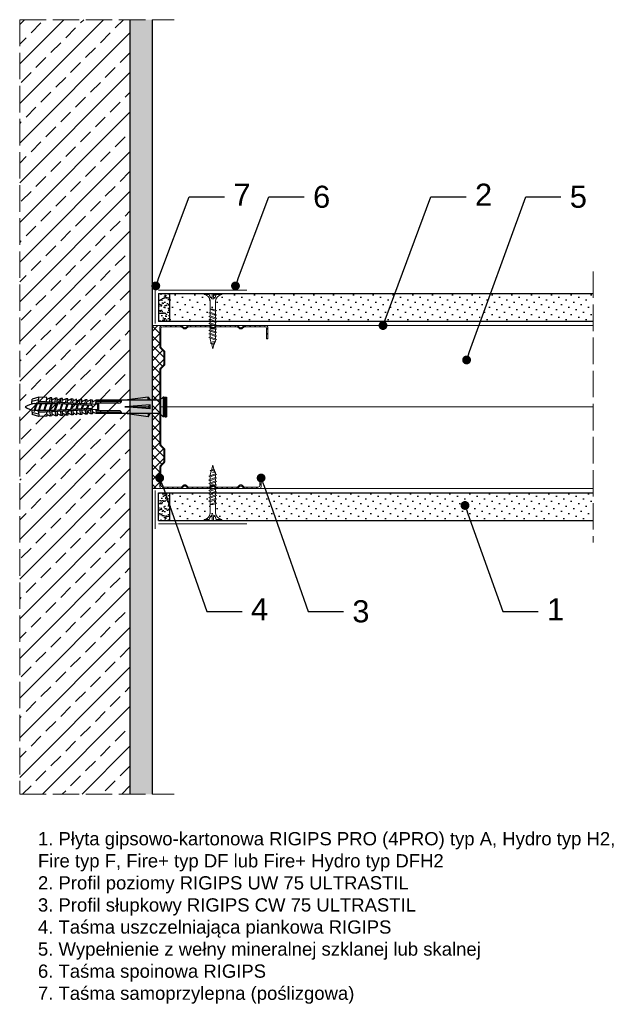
# Model space of a CAD drawing. Header units: millimetres. Extents: x 1535 to 2839, y 580 to 1600.
# Tile 5 of 6: x 2062 to 2333, y 1154 to 1600. Entities that reach past the tile are written whole.
import ezdxf
from ezdxf import colors
from ezdxf.entities.mleader import LeaderData, LeaderLine
from ezdxf.math import Vec2, Vec3

# ---------------------------------------------------------------- set-up
doc = ezdxf.new("R2010")
doc.units = ezdxf.units.MM
doc.linetypes.add('ACAD_ISO02W100', pattern=[15, 12, -3])
for name, color, linetype, lineweight in [('_ISOVER WELNA', 7, 'BATTING', 9), ('_RIGIPS AKCESORIA', 7, 'Continuous', 18), ('_RIGIPS G-K', 7, 'Continuous', 25), ('_RIGIPS PROFIL', 7, 'Continuous', 18), ('KRESKOWANIE', 7, 'Continuous', 9), ('OPISY', 7, 'Continuous', 9), ('PRZERYWANA', 7, 'ACAD_ISO02W100', 9)]:
    doc.layers.add(name, color=color, linetype=linetype, lineweight=lineweight)
doc.styles.get("Standard").update_dxf_attribs({"font": 'arial.ttf'})
doc.linetypes.add('BATTING', pattern='A,0.00254,-2.54,[134,ltypeshp.shx,S=2.54,R=0,X=-2.54,Y=0],-5.08,[134,ltypeshp.shx,S=2.54,R=180,X=2.54,Y=0],-2.54', length=10.16254)

# ---------------------------------------------------------------- blocks, each defined once
blk = doc.blocks.new('TN 25')
at = {"layer": '_RIGIPS AKCESORIA'}
for p, q in [((0, -0.84), (0, 7.16)), ((0, 7.16), (0.46, 7.16)), ((0.46, 4.78), (0, 4.78)), ((0.46, 7.16), (0.46, 4.78)), ((3.02, 4.46), (8.47, 4.46)), ((7.12, 4.46), (7.12, 3.18)), ((8.03, 2.01), (7.12, 4.46)), ((8.47, 4.46), (8.79, 5)), ((9.61, 1.51), (8.47, 4.46)), ((8.79, 5), (9.93, 2.01)), ((9, 4.46), (10.1, 4.46)), ((10.1, 4.46), (10.41, 5)), ((11.23, 1.51), (10.1, 4.46)), ((10.41, 5), (11.56, 2.01)), ((10.62, 4.46), (11.67, 4.46)), ((11.67, 4.46), (11.99, 5)), ((12.81, 1.51), (11.67, 4.46)), ((11.99, 5), (13.14, 2.01)), ((12.2, 4.46), (13.21, 4.46)), ((13.21, 4.46), (13.52, 5)), ((14.34, 1.51), (13.21, 4.46)), ((13.52, 5), (14.67, 2.01)), ((13.73, 4.46), (14.8, 4.46)), ((14.8, 4.46), (15.12, 5)), ((15.94, 1.51), (14.8, 4.46)), ((15.12, 5), (16.26, 2.01)), ((15.33, 4.46), (16.42, 4.46)), ((16.42, 4.46), (16.73, 5)), ((17.55, 1.51), (16.42, 4.46)), ((16.73, 5), (17.88, 2.01)), ((16.94, 4.46), (17.99, 4.46)), ((17.99, 4.46), (18.31, 5)), ((19.13, 1.51), (17.99, 4.46)), ((18.31, 5), (19.45, 2.01)), ((18.52, 4.46), (19.68, 4.46)), ((19.68, 4.46), (20, 5)), ((20.82, 1.51), (19.68, 4.46)), ((20, 5), (21.14, 2.01)), ((20.21, 4.46), (20.7, 4.46)), ((20.7, 4.46), (22.28, 3.98)), ((0, 3.5), (1.77, 3.5)), ((0, 2.83), (1.77, 2.83)), ((0.46, 1.64), (0, 1.64)), ((0.46, -0.84), (0.46, 1.64)), ((1.77, 3.5), (1.77, 4.2)), ((1.77, 2.83), (1.77, 2.18)), ((7.49, 2.01), (3.55, 2.01)), ((7.12, 3.18), (7.65, 1.53)), ((7.65, 1.53), (8.03, 2.01)), ((9.41, 2.01), (8.03, 2.01)), ((9.93, 2.01), (9.61, 1.51)), ((11.04, 2.01), (9.93, 2.01)), ((11.56, 2.01), (11.23, 1.51)), ((12.61, 2.01), (11.56, 2.01)), ((13.14, 2.01), (12.81, 1.51)), ((14.15, 2.01), (13.14, 2.01)), ((14.67, 2.01), (14.34, 1.51)), ((15.74, 2.01), (14.67, 2.01)), ((16.26, 2.01), (15.94, 1.51)), ((17.36, 2.01), (16.26, 2.01)), ((17.88, 2.01), (17.55, 1.51)), ((18.93, 2.01), (17.88, 2.01)), ((19.45, 2.01), (19.13, 1.51)), ((19.45, 2.01), (20.62, 2.01)), ((21.14, 2.01), (20.82, 1.51)), ((21.14, 2.01), (21.81, 2.12)), ((21.85, 1.83), (21.67, 3.28)), ((21.67, 3.28), (22.14, 2.4)), ((22.14, 2.4), (21.85, 1.83)), ((22.7, 2.36), (22.14, 2.4)), ((22.28, 3.98), (22.56, 4.37)), ((22.7, 2.36), (22.28, 3.98)), ((22.56, 4.37), (23.03, 2.71)), ((23.03, 2.71), (22.7, 2.36)), ((22.71, 3.85), (25, 3.24)), ((25, 3.24), (23.03, 2.71)), ((0, -0.84), (0.46, -0.84))]:
    blk.add_line(p, q, dxfattribs=at)
for centre, major_axis, ratio, start_param, end_param in [((3.09, 7.67), (0.17, 3.2), 0.826134, 1.773653, 3.180586), ((-0.04, 0.9), (0, 3.93), 0.848176, -0.720942, -0.151112), ((3.37, -1.57), (0.28, 3.57), 0.832181, 0.035984, 1.430787), ((-2.73, 15.91), (0, 14.76), 0.848176, 3.399396, 3.475072), ((0.59, 4.62), (0, 2.81), 0.848176, 3.475072, 3.862535), ((1.66, 3.18), (0, 0.895), 0.848176, -1.552777, -0.720942), ((1.66, 3.18), (0, 0.895), 0.848176, 3.862535, 4.730408)]:
    blk.add_ellipse(centre, major_axis=major_axis, ratio=ratio, start_param=start_param, end_param=end_param, dxfattribs=at)
blk = doc.blocks.new('CW 75 ULTRASTIL')
h = blk.add_hatch()
h.set_pattern_fill('ANSI31', color=256, scale=0.5, style=0)
h.paths.add_polyline_path([(106.07, 103.31, -0.414214), (106.87, 104.11), (115.19, 104.11, -0.198912), (115.55, 103.96), (116.25, 103.25, 0.198912), (116.61, 103.11), (117.19, 103.11, 0.198912), (117.55, 103.25), (118.25, 103.96, -0.198912), (118.61, 104.11), (127.89, 104.11, -0.198912), (128.25, 103.96), (128.95, 103.25, 0.198912), (129.31, 103.11), (129.89, 103.11, 0.198912), (130.25, 103.25), (130.95, 103.96, -0.198912), (131.31, 104.11), (140.59, 104.11, -0.198912), (140.95, 103.96), (141.65, 103.25, 0.198912), (142.01, 103.11), (142.59, 103.11, 0.198912), (142.95, 103.25), (143.65, 103.96, -0.198912), (144.01, 104.11), (153.17, 104.11, -0.414214), (153.97, 103.31), (153.97, 98.66), (154.52, 98.66), (154.52, 103.86, 0.414214), (153.72, 104.66), (144.01, 104.66, 0.198912), (143.65, 104.51), (142.95, 103.8, -0.198912), (142.59, 103.66), (142.01, 103.66, -0.198912), (141.65, 103.8), (140.95, 104.51, 0.198912), (140.59, 104.66), (131.31, 104.66, 0.198912), (130.95, 104.51), (130.25, 103.8, -0.198912), (129.89, 103.66), (129.31, 103.66, -0.198912), (128.95, 103.8), (128.25, 104.51, 0.198912), (127.89, 104.66), (118.61, 104.66, 0.198912), (118.25, 104.51), (117.55, 103.8, -0.198912), (117.19, 103.66), (116.61, 103.66, -0.198912), (116.25, 103.8), (115.55, 104.51, 0.198912), (115.19, 104.66), (106.32, 104.66, 0.414214), (105.52, 103.86), (105.52, 94.86, 0.198912), (105.67, 94.51), (107.17, 93, -0.198912), (107.32, 92.65), (107.32, 87.06, -0.198912), (107.17, 86.71), (105.67, 85.2, 0.198912), (105.52, 84.85), (105.52, 50.66, 0.198912), (105.67, 50.31), (107.17, 48.8, -0.198912), (107.32, 48.45), (107.32, 42.86, -0.198912), (107.17, 42.51), (105.67, 41, 0.198912), (105.52, 40.65), (105.52, 31.66, 0.414214), (106.32, 30.86), (115.19, 30.86, 0.198912), (115.55, 31), (116.25, 31.71, -0.198912), (116.61, 31.86), (117.19, 31.86, -0.198912), (117.55, 31.71), (118.25, 31, 0.198912), (118.61, 30.86), (127.89, 30.86, 0.198912), (128.25, 31), (128.95, 31.71, -0.198912), (129.31, 31.86), (129.89, 31.86, -0.198912), (130.25, 31.71), (130.95, 31, 0.198912), (131.31, 30.86), (140.59, 30.86, 0.198912), (140.95, 31), (141.65, 31.71, -0.198912), (142.01, 31.86), (142.59, 31.86, -0.198912), (142.95, 31.71), (143.65, 31, 0.198912), (144.01, 30.86), (150.72, 30.86, 0.414214), (151.52, 31.66), (151.52, 36.86), (150.97, 36.86), (150.97, 32.21, -0.414214), (150.17, 31.41), (144.01, 31.41, -0.198912), (143.65, 31.55), (142.95, 32.26, 0.198912), (142.59, 32.41), (142.01, 32.41, 0.198912), (141.65, 32.26), (140.95, 31.55, -0.198912), (140.59, 31.41), (131.31, 31.41, -0.198912), (130.95, 31.55), (130.25, 32.26, 0.198912), (129.89, 32.41), (129.31, 32.41, 0.198912), (128.95, 32.26), (128.25, 31.55, -0.198912), (127.89, 31.41), (118.61, 31.41, -0.198912), (118.25, 31.55), (117.55, 32.26, 0.198912), (117.19, 32.41), (116.61, 32.41, 0.198912), (116.25, 32.26), (115.55, 31.55, -0.198912), (115.19, 31.41), (106.87, 31.41, -0.414214), (106.07, 32.21), (106.07, 40.65, -0.198912), (106.22, 41), (107.72, 42.51, 0.198912), (107.87, 42.86), (107.87, 48.45, 0.198912), (107.72, 48.8), (106.22, 50.31, -0.198912), (106.07, 50.66), (106.07, 84.85, -0.198912), (106.22, 85.2), (107.72, 86.71, 0.198912), (107.87, 87.06), (107.87, 92.65, 0.198912), (107.72, 93), (106.22, 94.51, -0.198912), (106.07, 94.86)])
at = {"layer": '_RIGIPS PROFIL'}
for p, q in [((105.52, 103.86), (105.52, 94.86)), ((106.07, 103.31), (106.07, 94.86)), ((115.19, 104.66), (106.32, 104.66)), ((115.19, 104.11), (106.87, 104.11)), ((115.55, 104.51), (116.25, 103.8)), ((115.55, 103.96), (116.25, 103.25)), ((117.19, 103.66), (116.61, 103.66)), ((117.19, 103.11), (116.61, 103.11)), ((118.25, 104.51), (117.55, 103.8)), ((118.25, 103.96), (117.55, 103.25)), ((127.89, 104.66), (118.61, 104.66)), ((127.89, 104.11), (118.61, 104.11)), ((128.25, 104.51), (128.95, 103.8)), ((128.25, 103.96), (128.95, 103.25)), ((129.89, 103.66), (129.31, 103.66)), ((129.89, 103.11), (129.31, 103.11)), ((130.95, 104.51), (130.25, 103.8)), ((130.95, 103.96), (130.25, 103.25)), ((131.31, 104.66), (140.59, 104.66)), ((131.31, 104.11), (140.59, 104.11)), ((140.95, 104.51), (141.65, 103.8)), ((140.95, 103.96), (141.65, 103.25)), ((142.59, 103.66), (142.01, 103.66)), ((142.59, 103.11), (142.01, 103.11)), ((143.65, 104.51), (142.95, 103.8)), ((143.65, 103.96), (142.95, 103.25)), ((153.72, 104.66), (144.01, 104.66)), ((153.17, 104.11), (144.01, 104.11)), ((153.97, 98.66), (153.97, 103.31)), ((154.52, 98.66), (154.52, 103.86)), ((153.97, 98.66), (154.52, 98.66)), ((107.17, 93), (105.67, 94.51)), ((107.72, 93), (106.22, 94.51)), ((107.32, 92.65), (107.32, 87.06)), ((107.87, 92.65), (107.87, 87.06)), ((105.52, 84.85), (105.52, 50.66)), ((107.17, 86.71), (105.67, 85.2)), ((106.07, 84.85), (106.07, 50.66)), ((107.72, 86.71), (106.22, 85.2)), ((107.17, 48.8), (105.67, 50.31)), ((107.72, 48.8), (106.22, 50.31)), ((107.32, 42.86), (107.32, 48.45)), ((107.87, 42.86), (107.87, 48.45)), ((105.52, 31.66), (105.52, 40.65)), ((107.17, 42.51), (105.67, 41)), ((106.07, 32.21), (106.07, 40.65)), ((107.72, 42.51), (106.22, 41)), ((150.97, 36.86), (150.97, 32.21)), ((150.97, 36.86), (151.52, 36.86)), ((151.52, 36.86), (151.52, 31.66)), ((115.19, 31.41), (106.87, 31.41)), ((115.55, 31.55), (116.25, 32.26)), ((115.55, 31), (116.25, 31.71)), ((117.19, 32.41), (116.61, 32.41)), ((117.19, 31.86), (116.61, 31.86)), ((118.25, 31.55), (117.55, 32.26)), ((118.25, 31), (117.55, 31.71)), ((127.89, 31.41), (118.61, 31.41)), ((128.25, 31.55), (128.95, 32.26)), ((128.25, 31), (128.95, 31.71)), ((129.89, 32.41), (129.31, 32.41)), ((129.89, 31.86), (129.31, 31.86)), ((130.95, 31.55), (130.25, 32.26)), ((130.95, 31), (130.25, 31.71)), ((131.31, 31.41), (140.59, 31.41)), ((140.95, 31.55), (141.65, 32.26)), ((140.95, 31), (141.65, 31.71)), ((142.59, 32.41), (142.01, 32.41)), ((142.59, 31.86), (142.01, 31.86)), ((143.65, 31.55), (142.95, 32.26)), ((143.65, 31), (142.95, 31.71)), ((150.17, 31.41), (144.01, 31.41)), ((115.19, 30.86), (106.32, 30.86)), ((127.89, 30.86), (118.61, 30.86)), ((131.31, 30.86), (140.59, 30.86)), ((150.72, 30.86), (144.01, 30.86))]:
    blk.add_line(p, q, dxfattribs=at)
for centre, radius, start, end in [((106.32, 103.86), 0.8, 90, 180), ((106.87, 103.31), 0.8, 90, 180), ((115.19, 104.16), 0.5, 45, 90), ((115.19, 103.61), 0.5, 45, 90), ((116.61, 104.16), 0.5, 225, 270), ((116.61, 103.61), 0.5, 225, 270), ((117.19, 104.16), 0.5, 270, 315), ((117.19, 103.61), 0.5, 270, 315), ((118.61, 104.16), 0.5, 90, 135), ((118.61, 103.61), 0.5, 90, 135), ((127.89, 104.16), 0.5, 45, 90), ((127.89, 103.61), 0.5, 45, 90), ((129.31, 104.16), 0.5, 225, 270), ((129.31, 103.61), 0.5, 225, 270), ((129.89, 104.16), 0.5, 270, 315), ((129.89, 103.61), 0.5, 270, 315), ((131.31, 104.16), 0.5, 90, 135), ((131.31, 103.61), 0.5, 90, 135), ((140.59, 104.16), 0.5, 45, 90), ((140.59, 103.61), 0.5, 45, 90), ((142.01, 104.16), 0.5, 225, 270), ((142.01, 103.61), 0.5, 225, 270), ((142.59, 104.16), 0.5, 270, 315), ((142.59, 103.61), 0.5, 270, 315), ((144.01, 104.16), 0.5, 90, 135), ((144.01, 103.61), 0.5, 90, 135), ((153.17, 103.31), 0.8, 0, 90), ((153.72, 103.86), 0.8, 0, 90), ((106.02, 94.86), 0.5, 180, 225), ((106.57, 94.86), 0.5, 180, 225), ((106.82, 92.65), 0.5, 0, 45), ((107.37, 92.65), 0.5, 0, 45), ((106.02, 84.85), 0.5, 135, 180), ((106.57, 84.85), 0.5, 135, 180), ((106.82, 87.06), 0.5, 315, 0), ((107.37, 87.06), 0.5, 315, 0), ((106.02, 50.66), 0.5, 180, 225), ((106.57, 50.66), 0.5, 180, 225), ((106.82, 48.45), 0.5, 0, 45), ((107.37, 48.45), 0.5, 0, 45), ((106.02, 40.65), 0.5, 135, 180), ((106.57, 40.65), 0.5, 135, 180), ((106.82, 42.86), 0.5, 315, 0), ((107.37, 42.86), 0.5, 315, 0), ((106.32, 31.66), 0.8, 180, 270), ((106.87, 32.21), 0.8, 180, 270), ((115.19, 31.91), 0.5, 270, 315), ((116.61, 31.91), 0.5, 90, 135), ((116.61, 31.36), 0.5, 90, 135), ((117.19, 31.91), 0.5, 45, 90), ((117.19, 31.36), 0.5, 45, 90), ((118.61, 31.91), 0.5, 225, 270), ((127.89, 31.91), 0.5, 270, 315), ((129.31, 31.91), 0.5, 90, 135), ((129.31, 31.36), 0.5, 90, 135), ((129.89, 31.91), 0.5, 45, 90), ((129.89, 31.36), 0.5, 45, 90), ((131.31, 31.91), 0.5, 225, 270), ((140.59, 31.91), 0.5, 270, 315), ((142.01, 31.91), 0.5, 90, 135), ((142.01, 31.36), 0.5, 90, 135), ((142.59, 31.91), 0.5, 45, 90), ((142.59, 31.36), 0.5, 45, 90), ((144.01, 31.91), 0.5, 225, 270), ((150.17, 32.21), 0.8, 270, 0), ((150.72, 31.66), 0.8, 270, 0), ((115.19, 31.36), 0.5, 270, 315), ((118.61, 31.36), 0.5, 225, 270), ((127.89, 31.36), 0.5, 270, 315), ((131.31, 31.36), 0.5, 225, 270), ((140.59, 31.36), 0.5, 270, 315), ((144.01, 31.36), 0.5, 225, 270)]:
    blk.add_arc(centre, radius, start, end, dxfattribs=at)
blk = doc.blocks.new('kolek rozprezny komplet 60')
for p, q in [((390.66, 217.01), (390.76, 218.91)), ((393.75, 218.75), (390.71, 217.96)), ((393.81, 219.85), (390.76, 218.91)), ((393.68, 217.35), (393.81, 219.85)), ((397.41, 219.66), (393.81, 219.85)), ((397.31, 217.76), (397.41, 219.66)), ((399, 219.58), (397.82, 218.98)), ((398.9, 217.68), (399, 219.58)), ((399.8, 219.54), (399, 219.58)), ((399.7, 217.64), (399.8, 219.54)), ((401.4, 219.45), (400.22, 218.85)), ((401.3, 217.56), (401.4, 219.45)), ((402.2, 219.41), (401.4, 219.45)), ((402.1, 217.51), (402.2, 219.41)), ((403.8, 219.33), (402.61, 218.72)), ((403.7, 217.43), (403.8, 219.33)), ((404.6, 219.29), (403.8, 219.33)), ((404.5, 217.39), (404.6, 219.29)), ((406.19, 219.2), (405.01, 218.6)), ((406.09, 217.3), (406.19, 219.2)), ((406.99, 219.16), (406.19, 219.2)), ((406.89, 217.26), (406.99, 219.16)), ((408.59, 219.08), (407.41, 218.47)), ((408.49, 217.18), (408.59, 219.08)), ((409.39, 219.03), (408.59, 219.08)), ((409.29, 217.14), (409.39, 219.03)), ((410.99, 218.95), (409.8, 218.35)), ((410.89, 217.05), (410.99, 218.95)), ((412.59, 218.87), (411.4, 218.26)), ((412.49, 216.97), (412.59, 218.87)), ((413.38, 218.82), (412.59, 218.87)), ((413.28, 216.93), (413.38, 218.82)), ((414.98, 218.74), (413.8, 218.14)), ((414.88, 216.84), (414.98, 218.74)), ((415.78, 218.7), (414.98, 218.74)), ((415.68, 216.8), (415.78, 218.7)), ((443.47, 219.95), (432.8, 218.45)), ((443.47, 218.45), (443.47, 219.95)), ((443.47, 219.95), (444.34, 218.45)), ((450.17, 219.95), (448.67, 218.45)), ((450.17, 219.95), (450.17, 210.95)), ((450.67, 219.95), (450.17, 219.95)), ((450.67, 219.95), (450.67, 210.95)), ((450.67, 219.35), (451.17, 219.95)), ((451.17, 219.95), (451.67, 219.95)), ((451.17, 219.95), (451.17, 210.95)), ((451.67, 219.95), (451.67, 210.95)), ((393.15, 216.88), (390.66, 217.01)), ((391.67, 216.95), (392.67, 216.95)), ((392.67, 216.95), (391.67, 213.95)), ((392.67, 216.95), (392.07, 213.95)), ((393.07, 216.95), (392.07, 213.95)), ((392.67, 216.95), (393.04, 217.45)), ((393.07, 216.95), (393.04, 217.45)), ((393.07, 216.95), (394.67, 216.95)), ((394.67, 216.95), (393.67, 213.95)), ((417.38, 216.11), (393.68, 217.35)), ((417.38, 214.79), (393.68, 213.55)), ((420.47, 216.55), (393.71, 217.95)), ((420.47, 214.35), (393.71, 212.95)), ((394.67, 216.95), (394.07, 213.95)), ((395.07, 216.95), (394.07, 213.95)), ((394.67, 216.95), (394.92, 217.29)), ((395.07, 216.95), (395.05, 217.28)), ((395.07, 216.95), (397.07, 216.95)), ((397.07, 216.95), (396.07, 213.95)), ((397.07, 216.95), (396.47, 213.95)), ((397.47, 216.95), (396.47, 213.95)), ((397.07, 216.95), (397.23, 217.17)), ((397.47, 216.95), (397.46, 217.16)), ((397.47, 216.95), (399.47, 216.95)), ((397.67, 217.14), (397.71, 217.74)), ((398.47, 217.1), (398.5, 217.7)), ((399.47, 216.95), (398.47, 213.95)), ((399.47, 216.95), (398.87, 213.95)), ((399.87, 216.95), (398.87, 213.95)), ((399.47, 216.95), (399.55, 217.05)), ((399.87, 216.95), (399.87, 217.03)), ((399.87, 216.95), (401.38, 216.95)), ((400.07, 217.02), (400.1, 217.62)), ((400.87, 216.98), (400.9, 217.58)), ((401.87, 216.92), (400.87, 213.95)), ((401.87, 216.92), (401.27, 213.95)), ((402.26, 216.9), (401.27, 213.95)), ((402.47, 216.89), (402.5, 217.49)), ((403.27, 216.85), (403.3, 217.45)), ((404.22, 216.8), (403.31, 214.05)), ((404.24, 216.8), (403.7, 214.07)), ((404.62, 216.78), (403.72, 214.07)), ((404.86, 216.77), (404.9, 217.37)), ((405.66, 216.73), (405.69, 217.32)), ((406.58, 216.68), (405.75, 214.18)), ((406.62, 216.68), (406.12, 214.2)), ((406.98, 216.66), (406.16, 214.2)), ((407.26, 216.64), (407.29, 217.24)), ((407.26, 214.26), (407.29, 213.66)), ((408.06, 216.6), (408.09, 217.2)), ((408.06, 214.3), (408.09, 213.7)), ((408.94, 216.55), (408.19, 214.31)), ((408.99, 216.55), (408.55, 214.33)), ((409.34, 216.53), (408.6, 214.33)), ((409.66, 216.52), (409.69, 217.12)), ((409.66, 214.38), (409.69, 213.79)), ((410.46, 216.47), (410.49, 217.07)), ((410.46, 214.43), (410.49, 213.83)), ((411.3, 216.43), (410.64, 214.44)), ((411.37, 216.43), (410.98, 214.45)), ((411.69, 216.41), (411.04, 214.46)), ((412.05, 216.39), (412.09, 216.99)), ((412.05, 214.51), (412.09, 213.91)), ((412.85, 216.35), (412.89, 216.95)), ((412.85, 214.55), (412.89, 213.95)), ((413.66, 216.31), (413.08, 214.56)), ((413.75, 216.3), (413.4, 214.58)), ((414.05, 216.29), (413.49, 214.58)), ((414.45, 216.27), (414.48, 216.86)), ((414.45, 214.64), (414.48, 214.04)), ((415.25, 216.22), (415.28, 216.82)), ((415.25, 214.68), (415.28, 214.08)), ((416.02, 216.18), (415.52, 214.69)), ((416.12, 216.18), (415.83, 214.71)), ((416.41, 216.16), (415.93, 214.71)), ((417.38, 218.62), (416.2, 218.01)), ((417.28, 216.72), (417.38, 218.62)), ((418.18, 218.57), (417.38, 218.62)), ((418.22, 215.58), (418.01, 214.95)), ((418.08, 216.68), (418.18, 218.57)), ((418.08, 214.22), (418.18, 212.33)), ((419.78, 218.49), (418.59, 217.89)), ((419.68, 216.59), (419.78, 218.49)), ((419.68, 214.31), (419.78, 212.41)), ((430.17, 217.15), (419.71, 217.15)), ((431.37, 217.95), (419.75, 217.95)), ((448.67, 218.45), (419.77, 218.45)), ((420.47, 217.15), (420.47, 213.75)), ((420.67, 217.15), (420.67, 213.75)), ((420.87, 217.15), (420.87, 213.75)), ((444.34, 216.37), (432.8, 215.45)), ((432.8, 215.45), (443.47, 215.45)), ((444.34, 214.53), (432.8, 215.45)), ((444.34, 216.37), (443.47, 215.45)), ((444.34, 214.53), (443.47, 215.45)), ((444.34, 214.53), (444.34, 216.37)), ((448.67, 218.45), (448.67, 212.45)), ((448.67, 216.95), (448.67, 213.95)), ((393.15, 214.02), (390.66, 213.89)), ((390.66, 213.89), (390.76, 211.99)), ((393.75, 212.15), (390.71, 212.94)), ((393.81, 211.05), (390.76, 211.99)), ((391.67, 213.95), (391.71, 213.45)), ((391.71, 213.45), (392.07, 213.95)), ((392.07, 213.95), (393.67, 213.95)), ((393.67, 213.95), (393.7, 213.55)), ((393.68, 213.55), (393.81, 211.05)), ((393.78, 213.55), (394.07, 213.95)), ((397.41, 211.24), (393.81, 211.05)), ((394.07, 213.95), (396.07, 213.95)), ((396.07, 213.95), (396.09, 213.67)), ((396.28, 213.68), (396.47, 213.95)), ((396.47, 213.95), (398.47, 213.95)), ((397.31, 213.14), (397.41, 211.24)), ((397.67, 213.76), (397.71, 213.16)), ((399, 211.32), (397.82, 211.93)), ((398.47, 213.95), (398.48, 213.8)), ((398.47, 213.8), (398.5, 213.2)), ((398.77, 213.81), (398.87, 213.95)), ((398.87, 213.95), (400.87, 213.95)), ((398.9, 213.22), (399, 211.32)), ((399.8, 211.36), (399, 211.32)), ((399.7, 213.26), (399.8, 211.36)), ((400.07, 213.88), (400.1, 213.28)), ((401.4, 211.45), (400.22, 212.05)), ((400.87, 213.95), (400.88, 213.92)), ((400.87, 213.92), (400.9, 213.32)), ((401.27, 213.95), (401.38, 213.95)), ((401.27, 213.94), (401.27, 213.95)), ((401.3, 213.35), (401.4, 211.45)), ((402.2, 211.49), (401.4, 211.45)), ((402.1, 213.39), (402.2, 211.49)), ((402.47, 214.01), (402.5, 213.41)), ((403.8, 211.57), (402.61, 212.18)), ((403.27, 214.05), (403.3, 213.45)), ((403.7, 213.47), (403.8, 211.57)), ((404.6, 211.62), (403.8, 211.57)), ((404.5, 213.51), (404.6, 211.62)), ((404.86, 214.13), (404.9, 213.53)), ((406.19, 211.7), (405.01, 212.3)), ((405.66, 214.17), (405.69, 213.58)), ((406.09, 213.6), (406.19, 211.7)), ((406.99, 211.74), (406.19, 211.7)), ((406.89, 213.64), (406.99, 211.74)), ((408.59, 211.82), (407.41, 212.43)), ((408.49, 213.72), (408.59, 211.82)), ((409.39, 211.87), (408.59, 211.82)), ((409.29, 213.76), (409.39, 211.87)), ((410.99, 211.95), (409.8, 212.55)), ((410.89, 213.85), (410.99, 211.95)), ((412.59, 212.03), (411.4, 212.64)), ((412.49, 213.93), (412.59, 212.03)), ((413.38, 212.08), (412.59, 212.03)), ((413.28, 213.97), (413.38, 212.08)), ((414.98, 212.16), (413.8, 212.76)), ((414.88, 214.06), (414.98, 212.16)), ((415.78, 212.2), (414.98, 212.16)), ((415.68, 214.1), (415.78, 212.2)), ((417.38, 212.29), (416.2, 212.89)), ((417.28, 214.18), (417.38, 212.29)), ((418.18, 212.33), (417.38, 212.29)), ((419.78, 212.41), (418.59, 213.01)), ((430.17, 213.75), (419.71, 213.75)), ((431.37, 212.95), (419.75, 212.95)), ((448.67, 212.45), (419.77, 212.45)), ((443.47, 210.95), (432.8, 212.45)), ((443.47, 212.45), (443.47, 210.95)), ((443.47, 210.95), (444.34, 212.45)), ((450.17, 210.95), (448.67, 212.45)), ((450.67, 210.95), (450.17, 210.95)), ((450.67, 211.55), (451.17, 210.95)), ((451.17, 210.95), (451.67, 210.95))]:
    blk.add_line(p, q)
for centre, radius, start, end in [((397.68, 219.24), 0.3, 177, 297), ((400.08, 219.12), 0.3, 177, 297), ((402.48, 218.99), 0.3, 177, 297), ((404.87, 218.87), 0.3, 177, 297), ((407.27, 218.74), 0.3, 177, 297), ((393.41, 206.24), 10.85, 99.2038, 121.9083), ((393.41, 224.66), 10.85, 238.0917, 260.7962), ((393.65, 216.85), 0.5, 87, 177), ((409.67, 218.61), 0.3, 177, 297), ((411.27, 218.53), 0.3, 177, 297), ((413.66, 218.41), 0.3, 177, 297), ((416.06, 218.28), 0.3, 177, 297), ((417.55, 215.45), 0.682, 255.8604, 104.1386), ((418.46, 218.15), 0.3, 177, 297), ((422.67, 216.95), 1, 90, 168.463), ((430.17, 218.45), 1.3, 270, 0), ((393.65, 214.05), 0.5, 183, 273), ((397.68, 211.66), 0.3, 63, 183), ((400.08, 211.78), 0.3, 63, 183), ((402.48, 211.91), 0.3, 63, 183), ((404.87, 212.03), 0.3, 63, 183), ((407.27, 212.16), 0.3, 63, 183), ((409.67, 212.29), 0.3, 63, 183), ((411.27, 212.37), 0.3, 63, 183), ((413.66, 212.5), 0.3, 63, 183), ((416.06, 212.62), 0.3, 63, 183), ((418.46, 212.75), 0.3, 63, 183), ((422.67, 213.95), 1, 191.537, 270), ((430.17, 212.45), 1.3, 0, 90)]:
    blk.add_arc(centre, radius, start, end)
blk = doc.blocks.new('_Dot')
at = {"color": 0, "linetype": 'ByBlock', "lineweight": -2}
blk.add_line((-0.5, 0), (-1, 0), dxfattribs=at)
at = {"color": 0, "linetype": 'ByBlock', "const_width": 0.5}
blk.add_lwpolyline([(-0.25, 0, 1), (0.25, 0, 1)], format="xyb", close=True, dxfattribs=at)

msp = doc.modelspace()

# ---------------------------------------------------------------- hatches: boundary and pattern name
at = {"layer": '_RIGIPS AKCESORIA'}
h = msp.add_hatch(dxfattribs=at)
h.set_pattern_fill('ANSI37', color=256, style=0)
h.set_pattern_definition([(45, (176.337, 384.5676), (-2.245064, 2.245064), []), (135, (176.337, 384.5676), (-2.245064, -2.245064), [])])
h.paths.add_polyline_path([(2125.04, 1441.54, -0.198912), (2125.19, 1441.9), (2126.69, 1443.4, 0.198912), (2126.84, 1443.76), (2126.84, 1449.34, 0.198912), (2126.69, 1449.7), (2125.19, 1451.2, -0.198912), (2125.04, 1451.56), (2125.04, 1460.55, -0.414214), (2125.84, 1461.35), (2121.54, 1461.35), (2121.54, 1387.55), (2125.84, 1387.55, -0.414214), (2125.04, 1388.35), (2125.04, 1397.34, -0.198912), (2125.19, 1397.7), (2126.69, 1399.2, 0.198912), (2126.84, 1399.56), (2126.84, 1405.14, 0.198912), (2126.69, 1405.5), (2125.19, 1407, -0.198912), (2125.04, 1407.36)])
at = {"layer": '_RIGIPS G-K'}
h = msp.add_hatch(dxfattribs=at)
h.set_pattern_fill('AR-SAND', color=256, scale=0.05, style=0)
h.set_pattern_definition([(37.5, (110.0036, 372.9676), (-0.0800016, 2.4470662), [0, -1.9304, 0, -2.159, 0, -2.06375]), (7.5, (110.0036, 372.9676), (2.2476164, 3.5841255), [0, -1.0414, 0, -1.7399, 0, -0.66675]), (327.5, (108.4415, 372.9676), (3.9549619, 0.007186), [0, -0.635, 0, -2.286, 0, -2.9845]), (317.5, (108.4415, 372.9676), (3.8177823, 1.1146466), [0, -0.3175, 0, -1.4986, 0, -1.7145])])
h.paths.add_polyline_path([(2129.54, 1475.85), (2124.54, 1475.85), (2124.54, 1463.35), (2129.54, 1463.35)])
h = msp.add_hatch(dxfattribs=at)
h.set_pattern_fill('DOTS', color=256, scale=2, angle=225, style=0)
h.set_pattern_definition([(225, (-173.663, 372.9676), (1.122532, -3.367596), [0, -3.175])])
h.paths.add_polyline_path([(2321.54, 1475.85), (2129.54, 1475.85), (2129.54, 1463.35), (2321.54, 1463.35)])
h = msp.add_hatch(dxfattribs=at)
h.set_pattern_fill('AR-SAND', color=256, scale=0.05, style=0)
h.set_pattern_definition([(322.5, (110.0036, 2475.9351), (-0.0800016, -2.4470662), [0, -1.9304, 0, -2.159, 0, -2.06375]), (352.5, (110.0036, 2475.935), (2.2476164, -3.5841255), [0, -1.0414, 0, -1.7399, 0, -0.66675]), (32.5, (108.4415, 2475.9351), (3.9549619, -0.007186), [0, -0.635, 0, -2.286, 0, -2.9845]), (42.5, (108.4415, 2475.935), (3.8177823, -1.1146466), [0, -0.3175, 0, -1.4986, 0, -1.7145])])
h.paths.add_polyline_path([(2124.54, 1373.05), (2129.54, 1373.05), (2129.54, 1385.55), (2124.54, 1385.55)])
h = msp.add_hatch(dxfattribs=at)
h.set_pattern_fill('DOTS', color=256, scale=2, angle=225, style=0)
h.set_pattern_definition([(225, (-173.663, 396.1676), (1.122532, -3.367596), [0, -3.175])])
h.paths.add_polyline_path([(2321.54, 1385.55), (2129.54, 1385.55), (2129.54, 1373.05), (2321.54, 1373.05)])
at = {"layer": 'KRESKOWANIE'}
h = msp.add_hatch(dxfattribs=at)
h.set_pattern_fill('ANSI33', color=256, scale=2, angle=180, style=0)
h.set_pattern_definition([(225, (176.337, 0), (8.980256, -8.980256), []), (225, (167.357, 1e-15), (8.980256, -8.980256), [6.35, -3.175])])
h.paths.add_polyline_path([(2111.54, 1599.95), (2061.54, 1599.95), (2061.54, 1248.95), (2111.54, 1248.95)])
h = msp.add_hatch(dxfattribs=at)
h.set_pattern_fill('AR-SAND', color=256, scale=0.1, style=0)
h.set_pattern_definition([(37.5, (-173.663, 384.5676), (-0.160003, 4.8941324), [0, -3.8608, 0, -4.318, 0, -4.1275]), (7.5, (-173.663, 384.5676), (4.495233, 7.168251), [0, -2.0828, 0, -3.4798, 0, -1.3335]), (327.5, (-176.787, 384.5676), (7.909924, 0.014372), [0, -1.27, 0, -4.572, 0, -5.969]), (317.5, (-176.787, 384.5676), (7.635565, 2.229293), [0, -0.635, 0, -2.9972, 0, -3.429])])
h.paths.add_polyline_path([(2121.54, 1599.95), (2111.54, 1599.95), (2111.54, 1248.95), (2121.54, 1248.95)])

# ---------------------------------------------------------------- linework, layer by layer
for p, q in [((2111.54, 1599.95), (2111.54, 1248.95)), ((2121.54, 1599.95), (2121.54, 1248.95))]:
    msp.add_line(p, q)
at = {"layer": '_ISOVER WELNA', "ltscale": 3.6}
msp.add_line((2321.54, 1424.45), (2125.59, 1424.45), dxfattribs=at)
at = {"layer": '_RIGIPS AKCESORIA'}
for p, q in [((2123.04, 1462.25), (2123.04, 1479.75)), ((2124.54, 1477.35), (2164.54, 1477.35)), ((2123.04, 1386.65), (2123.04, 1369.15)), ((2124.54, 1371.55), (2164.54, 1371.55))]:
    msp.add_line(p, q, dxfattribs=at)
at = {"layer": '_RIGIPS G-K'}
for p, q in [((2124.54, 1475.85), (2321.54, 1475.85)), ((2124.54, 1475.85), (2124.54, 1463.35)), ((2129.54, 1475.85), (2129.54, 1463.35)), ((2124.54, 1463.35), (2321.54, 1463.35)), ((2124.54, 1385.55), (2321.54, 1385.55)), ((2124.54, 1373.05), (2124.54, 1385.55)), ((2129.54, 1385.55), (2129.54, 1373.05)), ((2124.54, 1373.05), (2321.54, 1373.05))]:
    msp.add_line(p, q, dxfattribs=at)
at = {"layer": '_RIGIPS PROFIL'}
for p, q in [((2121.54, 1461.35), (2321.54, 1461.35)), ((2121.54, 1387.55), (2321.54, 1387.55))]:
    msp.add_line(p, q, dxfattribs=at)
at = {"layer": 'PRZERYWANA'}
for p, q in [((2061.54, 1599.95), (2131.54, 1599.95)), ((2061.54, 1599.95), (2061.54, 1248.95)), ((2321.54, 1485.85), (2321.54, 1363.05)), ((2061.54, 1248.95), (2131.54, 1248.95))]:
    msp.add_line(p, q, dxfattribs=at)

# ---------------------------------------------------------------- block references
msp.add_blockref('kolek rozprezny komplet 60', (1676.37, 1209))
at = {"layer": '_RIGIPS AKCESORIA', "xscale": -1, "rotation": 90}
msp.add_blockref('TN 25', (2152.29, 1475.85), dxfattribs=at)
at = {"layer": '_RIGIPS AKCESORIA', "rotation": 90}
msp.add_blockref('TN 25', (2152.29, 1373.05), dxfattribs=at)
at = {"layer": '_RIGIPS PROFIL'}
msp.add_blockref('CW 75 ULTRASTIL', (2019.52, 1356.69), dxfattribs=at)

# ---------------------------------------------------------------- texts
at = {"insert": (2069.82, 1231.78), "char_height": 6, "width": 264.2391, "attachment_point": 1}
msp.add_mtext('1. Płyta gipsowo-kartonowa RIGIPS PRO (4PRO) typ A, Hydro typ H2, Fire typ F, Fire+ typ DF lub Fire+ Hydro typ DFH2\\P2. Profil poziomy RIGIPS UW 75 ULTRASTIL\\P3. Profil słupkowy RIGIPS CW 75 ULTRASTIL\\P4. Taśma uszczelniająca piankowa RIGIPS\\P5. Wypełnienie z wełny mineralnej szklanej lub skalnej\\P6. Taśma spoinowa RIGIPS\\P7. Taśma samoprzylepna (poślizgowa)', dxfattribs=at)

# ---------------------------------------------------------------- leaders
at = {"layer": 'OPISY'}
ml = msp.add_multileader_mtext('Standard', dxfattribs=at)
ml.set_content('7', color=256)
ml.set_leader_properties()
ml.set_arrow_properties(name='DOT')
ml.build(insert=Vec2(0, 0))
ctx = ml.context
ctx.base_point, ctx.char_height, ctx.landing_gap_size, ctx.plane_origin = Vec3(2154.44, 1519.63), 10, 4, Vec3(1961.85, 1663.29)
notes = []
notes.append((ctx, [(0, (1, 1, 0), (2138.44, 1519.63), (1, 0), 16, [(0, [(2123.25, 1479.3)], 0, [])])]))
ctx.mtext.insert, ctx.mtext.flow_direction = Vec3(2158.44, 1525.63), 5
ml = msp.add_multileader_mtext('Standard', dxfattribs=at)
ml.set_content('6', color=256)
ml.set_leader_properties()
ml.set_arrow_properties(name='DOT')
ml.build(insert=Vec2(0, 0))
ctx = ml.context
ctx.base_point, ctx.char_height, ctx.landing_gap_size, ctx.plane_origin = Vec3(2190.57, 1519.63), 10, 4, Vec3(1997.98, 1663.29)
notes.append((ctx, [(0, (1, 1, 0), (2174.57, 1519.63), (1, 0), 16, [(0, [(2159.38, 1479.3)], 0, [])])]))
ctx.mtext.insert, ctx.mtext.flow_direction = Vec3(2194.57, 1524.72), 5
ml = msp.add_multileader_mtext('Standard', dxfattribs=at)
ml.set_content('2', color=256)
ml.set_leader_properties()
ml.set_arrow_properties(name='DOT')
ml.build(insert=Vec2(0, 0))
ctx = ml.context
ctx.base_point, ctx.char_height, ctx.landing_gap_size, ctx.plane_origin = Vec3(2263.97, 1519.63), 10, 4, Vec3(2071.38, 1663.29)
notes.append((ctx, [(0, (1, 1, 0), (2247.97, 1519.63), (1, 0), 16, [(0, [(2226.26, 1461.35)], 0, [])])]))
ctx.mtext.insert, ctx.mtext.flow_direction = Vec3(2267.97, 1525.63), 5
ml = msp.add_multileader_mtext('Standard', dxfattribs=at)
ml.set_content('5', color=256)
ml.set_leader_properties()
ml.set_arrow_properties(name='DOT')
ml.build(insert=Vec2(0, 0))
ctx = ml.context
ctx.base_point, ctx.char_height, ctx.landing_gap_size, ctx.plane_origin = Vec3(2306.95, 1519.63), 10, 4, Vec3(2114.36, 1663.29)
notes.append((ctx, [(0, (1, 1, 0), (2290.95, 1519.63), (1, 0), 16, [(0, [(2264.16, 1445.75)], 0, [])])]))
ctx.mtext.insert, ctx.mtext.flow_direction = Vec3(2310.95, 1524.72), 5
ml = msp.add_multileader_mtext('Standard', dxfattribs=at)
ml.set_content('4', color=256)
ml.set_leader_properties()
ml.set_arrow_properties(name='DOT')
ml.build(insert=Vec2(0, 0))
ctx = ml.context
ctx.base_point, ctx.char_height, ctx.landing_gap_size, ctx.plane_origin = Vec3(2162.39, 1331.75), 10, 4, Vec3(1969.81, 1188.09)
notes.append((ctx, [(0, (1, 1, 0), (2146.39, 1331.75), (1, 0), 16, [(0, [(2125.04, 1392.26)], 0, [])])]))
ctx.mtext.insert, ctx.mtext.flow_direction = Vec3(2166.39, 1337.75), 5
ml = msp.add_multileader_mtext('Standard', dxfattribs=at)
ml.set_content('3', color=256)
ml.set_leader_properties()
ml.set_arrow_properties(name='DOT')
ml.build(insert=Vec2(0, 0))
ctx = ml.context
ctx.base_point, ctx.char_height, ctx.landing_gap_size, ctx.plane_origin = Vec3(2208.35, 1331.75), 10, 4, Vec3(2015.76, 1188.09)
notes.append((ctx, [(0, (1, 1, 0), (2192.35, 1331.75), (1, 0), 16, [(0, [(2171, 1392.26)], 0, [])])]))
ctx.mtext.insert, ctx.mtext.flow_direction = Vec3(2212.35, 1336.84), 5
ml = msp.add_multileader_mtext('Standard', dxfattribs=at)
ml.set_content('1', color=256)
ml.set_leader_properties()
ml.set_arrow_properties(name='DOT')
ml.build(insert=Vec2(0, 0))
ctx = ml.context
ctx.base_point, ctx.char_height, ctx.landing_gap_size, ctx.plane_origin = Vec3(2296.65, 1331.75), 10, 4, Vec3(2104.06, 1188.09)
notes.append((ctx, [(0, (1, 1, 0), (2280.65, 1331.75), (1, 0), 16, [(0, [(2263.44, 1379.8)], 0, [])])]))
ctx.mtext.insert, ctx.mtext.flow_direction = Vec3(2300.65, 1337.75), 5
for ctx, leaders in notes:
    for number, flags, end, landing, length, lines in leaders:
        leader = LeaderData()
        leader.index, (leader.has_last_leader_line, leader.has_dogleg_vector, leader.attachment_direction) = number, flags
        leader.last_leader_point, leader.dogleg_vector, leader.dogleg_length = Vec3(end), Vec3(landing), length
        for number, points, colour, breaks in lines:
            line = LeaderLine()
            line.index, line.vertices, line.color, line.breaks = number, Vec3.list(points), colors.encode_raw_color(colour), breaks
            leader.lines.append(line)
        ctx.leaders.append(leader)

doc.saveas('drawing.dxf')
